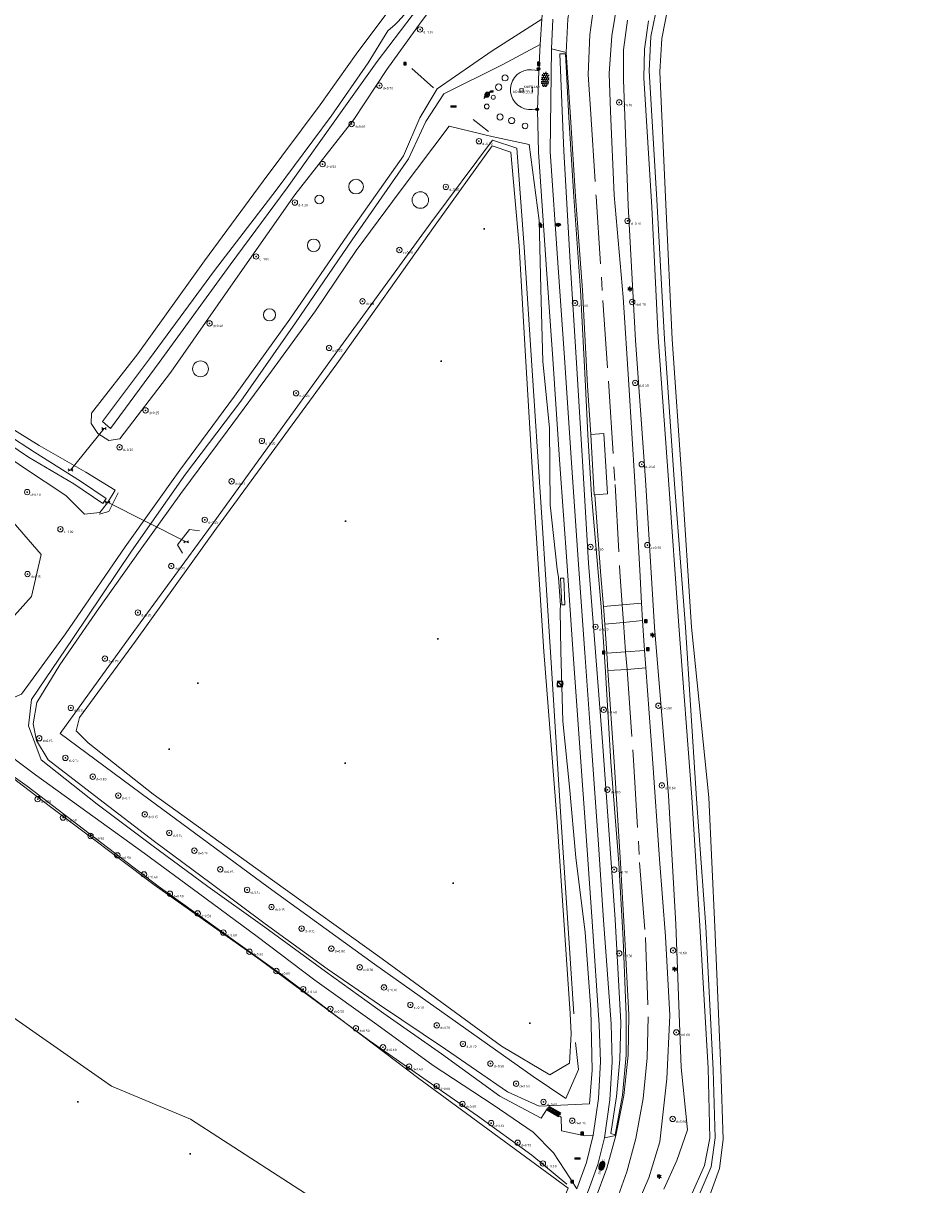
# Model space of a CAD drawing. Header units: metres. Extents: x 201324 to 204859, y 395661 to 398070.
# Tile 25 of 30: x 203707 to 203841, y 396173 to 396346. Entities that reach past the tile are written whole.
import ezdxf
from ezdxf.enums import TextEntityAlignment as Align

# ---------------------------------------------------------------- set-up
doc = ezdxf.new("R2010")
doc.units = ezdxf.units.M
doc.linetypes.add('AM-AS', pattern=[16, 10, -2, 2, -2])
for name, color, linetype, lineweight in [('B-ME-AM-AS_WEG-G', 10, 'AM-AS', 18), ('B-ME-GR-BOOM-S', 90, 'Continuous', 25), ('B-ME-GR-GRAS-S', 60, 'Continuous', 25), ('B-ME-GW-TALUD_KRUIN-G', 90, 'Continuous', 18), ('B-ME-GW-TALUD_TEEN-G', 90, 'Continuous', 18), ('B-ME-GW-WATERGANG_SLOOT-G', 90, 'Continuous', 18), ('B-ME-IE-MEUBILAIR_WEGMEUBILAIR_LICHTMAST-S', 7, 'Continuous', 25), ('B-ME-IE-MEUBILAIR_WEGMEUBILAIR_PAAL-S', 7, 'Continuous', 25), ('B-ME-IE-MEUBILAIR_WEGMEUBILAIR_SLAGBOOM-S', 7, 'Continuous', 25), ('B-ME-IE-MEUBILAIR_WEGMEUBILAIR_ZITBANK-G', 7, 'Continuous', 18), ('B-ME-IE-MEUBILAIR_WEGMEUBILAIR_ZITBANK-S', 7, 'Continuous', 25), ('B-ME-IE-TERREINAFSCHEIDING_DOORGANG-G', 210, 'Continuous', 18), ('B-ME-IE-TERREINAFSCHEIDING_KUNSTMATIG_HEKWERK-G', 20, 'IE-TERREINAFSCHEIDING-KUNSTMATIG', 18), ('B-ME-IE-TERREINAFSCHEIDING_KUNSTMATIG_HEKWERK_RASTER-G', 30, 'IE-TERREINAFSCHEIDING-KUNSTMATIG', 18), ('B-ME-IE-TERREINAFSCHEIDING_NATUURLIJK_HAAG MET RASTER-G', 60, 'IE-TERREINAFSCHEIDING-NATUURLIJK-HAAGRASTER', 18), ('B-ME-IE-TERREINAFSCHEIDING_NATUURLIJK_HAAG-G', 60, 'IE-TERREINAFSCHEIDING-NATUURLIJK-HAAG', 18), ('B-ME-KW-KUNSTWERK_DUIKER-S', 170, 'Continuous', 25), ('B-ME-MO-ONDERZOEK_PEILBUIS-S', 150, 'Continuous', 25), ('B-ME-OG-HOOGTEPUNT-S', 7, 'Continuous', 25), ('B-ME-RI-GWA_RIOOLPUT_INSPECTIEPUT-S', 30, 'Continuous', 25), ('B-ME-VH-KANTVERHARDING-G', 60, 'Continuous', 18), ('B-ME-VH-ONVERHARD-G', 252, 'Continuous', 18), ('B-ME-VH-VERHARDING_ASFALT-G', 252, 'Continuous', 18), ('B-ME-VH-VERHARDING_BETON-G', 252, 'Continuous', 18), ('B-ME-VH-VERHARDING_BETONSTRAATSTEEN-S', 252, 'Continuous', 25), ('B-ME-VH-VERHARDING_TEGEL-S', 252, 'Continuous', 25), ('B-ME-WH-DUIKER-G', 150, 'Continuous', 18), ('X-XX-AL-VERWIJZING-S', 7, 'Continuous', 25)]:
    doc.layers.add(name, color=color, linetype=linetype, lineweight=lineweight)
doc.styles.add('NLCS-ISO', font='txt', dxfattribs={"height": 1.8})
doc.styles.add('NLCS-ISO-ANNOTATIVE-T18', font='txt', dxfattribs={"height": 1.8})
doc.linetypes.add('IE-TERREINAFSCHEIDING-KUNSTMATIG', pattern='A,4,[82,NLCS.SHX,S=0.75,R=90,X=0,Y=0],4,-2', length=10)
doc.linetypes.add('IE-TERREINAFSCHEIDING-NATUURLIJK-HAAG', pattern='A,7,-1.5,[67,NLCS.SHX,S=0.75,R=45,X=0,Y=0],-1.5', length=10)
doc.linetypes.add('IE-TERREINAFSCHEIDING-NATUURLIJK-HAAGRASTER', pattern='A,7,-1.5,[67,NLCS.SHX,S=0.75,R=45,X=0,Y=0],-1.5,7,-1.5,[67,NLCS.SHX,S=0.75,R=0,X=0,Y=0],-1.5', length=20)

# ---------------------------------------------------------------- blocks, each defined once
blk = doc.blocks.new('B-SIE-WEG_LICHTMAST-SO')
at = {"color": 0, "linetype": 'ByBlock', "lineweight": -2}
for points in [[(-0.76, 0.44), (-1.52, 0.87)], [(-0.8, 0.35), (0.8, 0.35)], [(0, 0.87), (0, 1.75)], [(0.76, 0.44), (1.52, 0.87)], [(-0.76, -0.44), (-1.52, -0.88)], [(-0.8, -0.35), (0.8, -0.35)], [(0, -0.88), (0, -1.75)], [(0.76, -0.44), (1.52, -0.88)]]:
    blk.add_lwpolyline(points, dxfattribs=at)
blk.add_circle((0, 0), 0.875, dxfattribs=at)
at = {"color": 0, "linetype": 'ByBlock', "lineweight": -2, "style": 'NLCS-ISO-ANNOTATIVE-T18'}
blk.add_attdef('SYMBOOL', (2.5, -2.5), '', height=1.8, dxfattribs=at)
blk = doc.blocks.new('SGR-BOOM_NUMMER-SO')
at = {"linetype": 'ByBlock', "lineweight": 18}
h = blk.add_hatch(color=0, dxfattribs=at)
h.dxf.hatch_style = 1
edge = h.paths.add_edge_path()
edge.add_arc((0, 0), 0.25, 0, 360)
at = {"color": 0, "linetype": 'ByBlock', "lineweight": 18}
for radius in [2, 0.25]:
    blk.add_circle((0, 0), radius, dxfattribs=at)
at = {"color": 0, "linetype": 'ByBlock', "lineweight": -2, "style": 'NLCS-ISO-ANNOTATIVE-T18'}
for tag, p in [('SOORT', (2.5, -2.8)), ('DIAMETER', (2.5, -5.3))]:
    blk.add_attdef(tag, p, '', height=1.8, dxfattribs=at)
blk = doc.blocks.new('SIE-WEG_PAAL_HOUT')
for p, q in [((-0.1875, 0.1875), (0.1875, -0.1875)), ((0.1875, 0.1875), (-0.1875, -0.1875))]:
    blk.add_line(p, q)
at = {"flags": 128}
blk.add_lwpolyline([(-0.1875, -0.1875), (0.1875, -0.1875), (0.1875, 0.1875), (-0.1875, 0.1875)], close=True, dxfattribs=at)
blk = doc.blocks.new('SOG-HOOGTEPUNT-SO')
for p, q in [((-0.5, 0), (0.5, 0)), ((0, 0.5), (0, -0.5))]:
    blk.add_line(p, q)
blk = doc.blocks.new('SKW-DUIKER-SO')
at = {"color": 0, "linetype": 'ByBlock', "lineweight": 18}
for points in [[(-1.7, 0.78), (-0.85, 0), (-1.7, -0.77)], [(-0.85, 0), (0.85, 0)], [(1.7, 0.78), (0.85, 0), (1.7, -0.77)]]:
    blk.add_lwpolyline(points, dxfattribs=at)
blk = doc.blocks.new('SIE-WEG_ZITBANK_MET_LEUNING')
blk.add_hatch(color=256).paths.add_polyline_path([(-0.98, 0.3), (-0.98, 0.25), (0.98, 0.25), (0.98, 0.3)])
for p, q in [((-0.69, 0.25), (-0.69, 0.17)), ((-0.64, 0.25), (-0.64, 0.17)), ((0.64, 0.25), (0.64, 0.17)), ((0.69, 0.25), (0.69, 0.17)), ((-0.69, -0.11), (-0.69, -0.02)), ((-0.64, -0.11), (-0.64, -0.02)), ((0.64, -0.11), (0.64, -0.02)), ((0.69, -0.11), (0.69, -0.02))]:
    blk.add_line(p, q)
at = {"flags": 128}
for points in [[(-0.98, 0.25), (-0.98, 0.3), (0.98, 0.3), (0.98, 0.25)], [(0.98, 0.17), (0.98, -0.02), (-0.98, -0.02), (-0.98, 0.17)], [(-0.98, -0.11), (-0.98, -0.3), (0.98, -0.3), (0.98, -0.11)]]:
    blk.add_lwpolyline(points, close=True, dxfattribs=at)
blk = doc.blocks.new('SIE-WEG_SLAGBOOM-SO')
at = {"linetype": 'ByBlock', "lineweight": 18}
h = blk.add_hatch(color=0, dxfattribs=at)
h.dxf.hatch_style = 1
h.paths.add_polyline_path([(0, 0.5), (-1, 0.5), (-2, -0.5), (-1, -0.5)])
h.paths.add_polyline_path([(2, 0.5), (1, 0.5), (0, -0.5), (1, -0.5)])
at = {"color": 0, "linetype": 'ByBlock', "lineweight": 18}
blk.add_lwpolyline([(-2, 0.5), (2, 0.5), (2, -0.5), (-2, -0.5)], close=True, dxfattribs=at)
for points in [[(-2, -0.5), (-1, 0.5)], [(-1, -0.5), (0, 0.5)], [(0, -0.5), (1, 0.5)], [(1, -0.5), (2, 0.5)]]:
    blk.add_lwpolyline(points, dxfattribs=at)
blk = doc.blocks.new('B-SMO-BODEM_PEILBUIS_1FILTER_DERDEN-SO')
h = blk.add_hatch(color=256)
h.paths.add_polyline_path([(0.34, 0.33, 0.674735), (-0.48, 0, 0.205372), (-0.33, -0.34)])
h.paths.add_polyline_path([(0.48, 0, 0.194219), (0.34, 0.33), (-0.33, -0.34, 0.659239)])
at = {"color": 0, "linetype": 'Continuous'}
blk.add_line((2.59, 2.54), (4.59, 2.54), dxfattribs=at)
at = {"color": 0, "linetype": 'Continuous', "flags": 128}
for points in [[(1.08, 1.04), (2.59, 2.54)], [(-2.31, -2.37), (-1.03, -1.09)]]:
    blk.add_lwpolyline(points, dxfattribs=at)
at = {"color": 0, "linetype": 'Continuous'}
for centre, radius in [((0.02, -0.02), 1.5), ((0, 0), 0.475)]:
    blk.add_circle(centre, radius, dxfattribs=at)
at = {"style": 'NLCS-ISO'}
blk.add_attdef('NR', (2.96, -1.57), '', height=2.5, dxfattribs=at)
blk = doc.blocks.new('SIE-WEG_PAAL_BETON')
for radius in [0.188, 0.0938]:
    blk.add_circle((0, 0), radius)
blk = doc.blocks.new('SAL-VERWIJZING_TEKST-SO')
at = {"color": 0, "linetype": 'ByBlock', "lineweight": -2, "style": 'NLCS-ISO-ANNOTATIVE-T18'}
blk.add_attdef('TEKST', text='', height=1.8, dxfattribs=at).set_placement((0, 0), align=Align.MIDDLE_CENTER)
blk = doc.blocks.new('SVH-TEGEL_300X300_DUN_HALFST-SO')
for p, q in [((-5.66, 0), (-4.5, 0)), ((-4.89, 1.5), (-4.5, 1.5)), ((-4.5, -1.8), (-4.5, 1.8)), ((-4.5, 0.75), (-3, 0.75)), ((-3.7, 2.25), (-3, 2.25)), ((-3, -2.52), (-3, 2.52)), ((-3, 1.5), (-1.5, 1.5)), ((-3, 0), (-1.5, 0)), ((-1.5, -2.87), (-1.5, 2.87)), ((-1.5, 2.25), (0, 2.25)), ((-1.5, 0.75), (0, 0.75)), ((0, -2.97), (0, 2.97)), ((0, 1.5), (1.5, 1.5)), ((0, 0), (1.5, 0)), ((1.5, -2.87), (1.5, 2.87)), ((1.5, 2.25), (3, 2.25)), ((1.5, 0.75), (3, 0.75)), ((3, -2.52), (3, 2.52)), ((3, 1.5), (4.5, 1.5)), ((3, 0), (4.5, 0)), ((4.5, -1.8), (4.5, 1.8)), ((4.5, 0.75), (5.48, 0.75)), ((-4.89, -1.5), (-4.5, -1.5)), ((-4.5, -0.75), (-3, -0.75)), ((-3.7, -2.25), (-3, -2.25)), ((-3, -1.5), (-1.5, -1.5)), ((-1.5, -0.75), (0, -0.75)), ((-1.5, -2.25), (0, -2.25)), ((0, -1.5), (1.5, -1.5)), ((1.5, -0.75), (3, -0.75)), ((1.5, -2.25), (3, -2.25)), ((3, -1.5), (4.5, -1.5)), ((4.5, -0.75), (5.48, -0.75))]:
    blk.add_line(p, q)
at = {"style": 'NLCS-ISO'}
blk.add_attdef('FORMAAT', text='', height=1.8, dxfattribs=at).set_placement((-5.76, 0), align=Align.MIDDLE_RIGHT)
blk.add_attdef('KLEUR', text='', height=1.8, dxfattribs=at).set_placement((5.58, 0), align=Align.MIDDLE_LEFT)
at = {"style": 'NLCS-ISO', "flags": 1}
blk.add_attdef('FUNCTIE', text='', height=1.8, dxfattribs=at).set_placement((0.12, -3.58), align=Align.MIDDLE_CENTER)
blk = doc.blocks.new('SGR-GRAS_02-SO')
for p, q in [((-1.98, 0), (-1.75, 0)), ((-1.8, 0.15), (-1.94, 0.22)), ((-1.75, 0.45), (-1.71, 0.52)), ((-1.75, 0.3), (-1.53, 0.41)), ((-1.45, 0), (-1.63, 0.18)), ((-1.45, 0.6), (-1.2, 0.6)), ((-1.4, 0.2), (-1.29, 0.42)), ((-1.3, 0), (-1.19, 0.22)), ((-1, 0.55), (-1.11, 0.77)), ((-0.8, 0.15), (-1.02, 0.26)), ((-1, 0), (-0.75, 0)), ((-0.9, 0.35), (-0.9, 0.6)), ((-0.8, 0.7), (-0.62, 0.88)), ((-0.75, 0.45), (-0.64, 0.67)), ((-0.75, 0.3), (-0.53, 0.41)), ((-0.45, 0), (-0.63, 0.18)), ((-0.5, 0.7), (-0.5, 0.95)), ((-0.45, 1), (-0.46, 1.01)), ((-0.45, 0.6), (-0.2, 0.6)), ((-0.4, 0.2), (-0.29, 0.42)), ((-0.3, 1), (-0.29, 1.03)), ((-0.3, 0.8), (-0.08, 0.91)), ((-0.3, 0), (-0.19, 0.22)), ((0, 0.55), (-0.11, 0.77)), ((0.2, 0.15), (-0.02, 0.26)), ((0, 1), (0.25, 1)), ((0, 0), (0.25, 0)), ((0.1, 0.35), (0.1, 0.6)), ((0.2, 0.7), (0.38, 0.88)), ((0.25, 0.45), (0.36, 0.67)), ((0.25, 0.3), (0.47, 0.41)), ((0.55, 0), (0.37, 0.18)), ((0.5, 0.7), (0.5, 0.95)), ((0.55, 0.6), (0.8, 0.6)), ((0.6, 0.2), (0.71, 0.42)), ((0.7, 0.8), (0.92, 0.91)), ((0.7, 0), (0.81, 0.22)), ((1, 0.55), (0.89, 0.77)), ((1.2, 0.15), (0.98, 0.26)), ((1, 0), (1.25, 0)), ((1.1, 0.35), (1.1, 0.6)), ((1.2, 0.7), (1.29, 0.79)), ((1.25, 0.45), (1.36, 0.67)), ((1.25, 0.3), (1.47, 0.41)), ((1.55, 0), (1.37, 0.18)), ((1.55, 0.6), (1.62, 0.6)), ((1.6, 0.2), (1.71, 0.42)), ((1.7, 0), (1.81, 0.22)), ((-1.8, -0.3), (-1.62, -0.12)), ((-1.73, -0.51), (-1.64, -0.33)), ((-1.59, -0.62), (-1.53, -0.59)), ((-1.5, -0.3), (-1.5, -0.05)), ((-1.45, -0.4), (-1.2, -0.4)), ((-1.37, -0.75), (-1.29, -0.58)), ((-1.3, -0.2), (-1.08, -0.09)), ((-1.21, -0.82), (-1.19, -0.78)), ((-1, -0.45), (-1.11, -0.23)), ((-0.8, -0.85), (-1.02, -0.74)), ((-0.9, -0.65), (-0.9, -0.4)), ((-0.8, -0.3), (-0.62, -0.12)), ((-0.75, -0.55), (-0.64, -0.33)), ((-0.75, -0.7), (-0.53, -0.59)), ((-0.45, -1), (-0.63, -0.82)), ((-0.5, -0.3), (-0.5, -0.05)), ((-0.45, -0.4), (-0.2, -0.4)), ((-0.4, -0.8), (-0.29, -0.58)), ((-0.3, -0.2), (-0.08, -0.09)), ((-0.3, -1), (-0.19, -0.78)), ((0, -0.45), (-0.11, -0.23)), ((0.2, -0.85), (-0.02, -0.74)), ((0, -1), (0.25, -1)), ((0.1, -0.65), (0.1, -0.4)), ((0.2, -0.3), (0.38, -0.12)), ((0.25, -0.55), (0.36, -0.33)), ((0.25, -0.7), (0.47, -0.59)), ((0.55, -1), (0.37, -0.82)), ((0.5, -0.3), (0.5, -0.05)), ((0.55, -0.4), (0.8, -0.4)), ((0.6, -0.8), (0.71, -0.58)), ((0.7, -0.2), (0.92, -0.09)), ((0.71, -0.97), (0.81, -0.78)), ((1, -0.45), (0.89, -0.23)), ((1.18, -0.84), (0.98, -0.74)), ((1.1, -0.65), (1.1, -0.4)), ((1.2, -0.3), (1.38, -0.12)), ((1.25, -0.55), (1.36, -0.33)), ((1.25, -0.7), (1.47, -0.59)), ((1.5, -0.3), (1.5, -0.05)), ((1.55, -0.4), (1.8, -0.4)), ((1.7, -0.2), (1.92, -0.09)), ((1.91, -0.27), (1.89, -0.23))]:
    blk.add_line(p, q)
at = {"ltscale": 0.1, "style": 'NLCS-ISO'}
blk.add_attdef('TYPE', text='', height=0.5, dxfattribs=at).set_placement((3.47, -0.02), align=Align.MIDDLE_CENTER)
blk = doc.blocks.new('SVH-BSS_DIKFORMAAT_ELLEBOOG_KL-SO')
h = blk.add_hatch(color=254)
edge = h.paths.add_edge_path()
edge.add_ellipse((1.09, 0.12), major_axis=(3.39, 0), ratio=0.533267, start_angle=0, end_angle=360)
for p, q in [((-2.3, 0), (-1.38, 0)), ((-2.13, 0.69), (-0.69, 0.69)), ((-1.38, 0.69), (-1.38, -1.12)), ((-1.35, 1.38), (0, 1.38)), ((-0.69, 1.38), (-0.69, -1.38)), ((0, 1.84), (0, -0.69)), ((0, 0), (2.76, 0)), ((0.69, 1.92), (0.69, 0)), ((0.69, 0.69), (3.45, 0.69)), ((1.38, 1.93), (1.38, 0.69)), ((1.38, 1.38), (3.54, 1.38)), ((2.07, 1.86), (2.07, 1.38)), ((2.76, 0.69), (2.76, -1.45)), ((3.45, 1.38), (3.45, -1.18)), ((4.14, 0.92), (4.14, -0.69)), ((4.14, 0), (4.48, 0)), ((-2.07, 0), (-2.07, -0.54)), ((-0.8, -1.38), (1.38, -1.38)), ((-0.69, -0.69), (2.07, -0.69)), ((0.69, -1.38), (0.69, -1.67)), ((1.38, -0.69), (1.38, -1.68)), ((2.07, 0), (2.07, -1.61)), ((2.76, -1.38), (2.98, -1.38)), ((3.45, -0.69), (4.12, -0.69))]:
    blk.add_line(p, q)
blk.add_ellipse((1.09, 0.12), major_axis=(3.39, 0), ratio=0.533267)
at = {"style": 'NLCS-ISO'}
blk.add_attdef('FORMAAT', text='', height=1.8, dxfattribs=at).set_placement((-2.3, 0.12), align=Align.MIDDLE_RIGHT)
blk.add_attdef('KLEUR', text='', height=1.8, dxfattribs=at).set_placement((4.49, 0.12), align=Align.MIDDLE_LEFT)
at = {"style": 'NLCS-ISO', "flags": 1}
blk.add_attdef('FUNCTIE', text='', height=1.8, dxfattribs=at).set_placement((0.12, -3.58), align=Align.MIDDLE_CENTER)
blk = doc.blocks.new('B-SRI-PUT_GWA-SO')
blk.add_line((-1.41, -1.41), (1.41, 1.41))
at = {"lineweight": -3, "flags": 128}
blk.add_lwpolyline([(2, -2), (2, 2), (-2, 2), (-2, -2)], close=True, dxfattribs=at)
at = {"lineweight": -3}
blk.add_circle((0, 0), 2, dxfattribs=at)

msp = doc.modelspace()

# ---------------------------------------------------------------- linework, layer by layer
at = {"layer": 'B-ME-AM-AS_WEG-G'}
msp.add_polyline3d([(203791.89, 396349.82, 14.52), (203791.08, 396343.98, 14.48), (203790.85, 396338.09, 14.47), (203791.21, 396332.21, 14.48), (203792, 396320, 14.39), (203793.03, 396304.56, 14.37), (203793.91, 396291.84, 14.33), (203794.83, 396277.23, 14.3), (203795.55, 396264.29, 14.33), (203795.89, 396259.39, 14.37), (203796.08, 396256.79, 14.49), (203796.39, 396252.44, 14.49), (203796.63, 396249.82, 14.42), (203797.58, 396236.32, 14.4), (203798.47, 396221.16, 14.39), (203799.35, 396210.04, 14.39), (203799.74, 396198.23, 14.4), (203799.61, 396192.17, 14.41), (203799, 396186.14, 14.4), (203797.93, 396180.17, 14.37), (203796.57, 396175.23, 14.36), (203794.86, 396170.4, 14.37)], dxfattribs=at)
at = {"layer": 'B-ME-GW-TALUD_KRUIN-G'}
msp.add_polyline3d([(203770.18, 396330.45, 14.22), (203762.94, 396320.79, 14.25), (203756.39, 396311.99, 14.21), (203750.35, 396303.01, 14.16), (203743.83, 396294.08, 14.12), (203737.22, 396285.15, 14.17), (203730.37, 396275.9, 14.23), (203724.32, 396267.51, 14.25), (203718.16, 396258.8, 14.16), (203712.39, 396250.51, 14.19), (203708.97, 396244.88, 14.21), (203708.46, 396241.74, 14.19), (203708.94, 396239.26, 14.14), (203710.69, 396236.39, 14.11), (203718.17, 396230.58, 13.99), (203726.45, 396224.26, 14.02), (203734.84, 396218.03, 14.04), (203742.88, 396212.03, 14.03), (203752.09, 396205.35, 14.02), (203759.86, 396200.01, 14.01), (203769.66, 396193.45, 14.06), (203778.85, 396187.1, 14.04), (203783.54, 396184.98, 14.11), (203791.02, 396185.34, 14.23), (203791.45, 396190.34, 14.17), (203791.24, 396199.36, 14.14), (203790.37, 396210.75, 14.11), (203789.02, 396221.9, 14.08), (203788.05, 396232.4, 14.07), (203787.08, 396242.13, 14.04), (203786.78, 396252.54, 14.04), (203786.68, 396258.62, 14.24), (203786.74, 396259.33, 14.41), (203786.43, 396263.46, 14.43), (203786.22, 396264.69, 14.13), (203785.2, 396274.24, 14.06), (203785.08, 396285.65, 14.06), (203784.11, 396295.53, 14.14), (203783.79, 396306.27, 14.09), (203783.57, 396316.42, 14.13), (203782.05, 396327.72, 14.28), (203776.52, 396328.92, 14.06)], close=True, dxfattribs=at)
msp.add_polyline3d([(203701.77, 396248.27, 14.31), (203702.23, 396254.07, 14.22), (203708.17, 396260.65, 14.22), (203709.62, 396266.88, 14.11), (203704.19, 396273.17, 13.9), (203696.62, 396280.09, 13.63), (203688.49, 396285.85, 13.63), (203676.93, 396292.38, 13.58), (203661.61, 396299.92, 13.72), (203650.55, 396305.85, 13.6), (203643.27, 396309.92, 13.51)], dxfattribs=at)
at = {"layer": 'B-ME-GW-TALUD_TEEN-G'}
msp.add_polyline3d([(203788.17, 396198.76, 13.33), (203786.21, 396227.21, 13.34), (203784.27, 396252.46, 13.19), (203782.98, 396272.37, 13.22), (203781.48, 396297.14, 13.24), (203780.61, 396312.65, 13.28), (203779.36, 396326.59, 13.64), (203776.59, 396327.53, 13.62), (203768.11, 396315.74, 13.35), (203753.5, 396295.18, 13.23), (203735.66, 396270.79, 13.43), (203723.63, 396254, 13.53), (203715.33, 396242.65, 13.58), (203714.83, 396240.71, 13.61), (203716.61, 396238.92, 13.51), (203726.27, 396231.31, 13.42), (203743.97, 396218.51, 13.38), (203760.24, 396206.87, 13.21), (203777.96, 396193.91, 13.31), (203785.12, 396189.65, 13.37), (203788.08, 396191.38, 13.41), (203788.33, 396195.71, 13.41)], close=True, dxfattribs=at)
at = {"layer": 'B-ME-GW-WATERGANG_SLOOT-G'}
for points in [[(203768.72, 396349.49, 13.74), (203766.03, 396345.93, 13.68), (203760.95, 396338.82, 13.72), (203756.06, 396331.43, 13.77), (203747.3, 396320.22, 13.67), (203739.15, 396308.68, 13.49), (203728.86, 396293.91, 13.57), (203721.31, 396284.01, 13.29), (203719.68, 396283.79, 13.18), (203718.05, 396284.84, 13.23), (203717.05, 396286.33, 13.16), (203717.09, 396287.86, 13.22), (203723.99, 396296.63, 13.32), (203733.86, 396310.45, 13.38), (203742.6, 396322.26, 13.44), (203751.06, 396333.62, 13.51), (203756.38, 396341.1, 13.52), (203761.41, 396347.8, 13.5), (203764.95, 396351.01, 13.63), (203766.89, 396351.33, 13.73)], [(203767.39, 396350.23, 12.35), (203764.69, 396346.87, 12.23), (203759.51, 396340.03, 12.24), (203754.29, 396332.77, 12.35), (203746.16, 396321.3, 12.38), (203737.68, 396309.86, 12.18), (203727.13, 396295.37, 12.16), (203719.92, 396285.56, 12.03), (203718.72, 396286.58, 12.16), (203725.7, 396295.9, 12.13), (203735.36, 396309.02, 12.23), (203744.51, 396320.93, 12.21), (203752.69, 396331.91, 12.29), (203758.18, 396339.85, 12.28), (203761.1, 396344.59, 12.2), (203762.19, 396345.51, 12.07), (203762.65, 396345.99, 12.22), (203763.89, 396347.4, 12.27), (203766.74, 396350.72, 12.32)], [(203719.26, 396275.16, 12.48), (203715.45, 396277.74, 12.18), (203708.66, 396282.05, 12.16), (203700.37, 396287.41, 12.12), (203683.82, 396296.55, 12.17), (203666.05, 396305.51, 12.24), (203648.53, 396314.78, 12.2), (203631.63, 396322.89, 12.13), (203615.24, 396330.67, 12.1), (203602.87, 396336.09, 12.16), (203590.74, 396341.79, 11.94), (203583.18, 396345.61, 12.04), (203582.55, 396344.82, 11.98), (203590.42, 396341.27, 12.04), (203602.1, 396335.52, 12.04), (203615.27, 396329.84, 12.09), (203631.17, 396322.36, 12.13), (203648.68, 396313.74, 12.06), (203665.59, 396304.9, 12.18), (203684.1, 396295.19, 12.11), (203700.05, 396286.51, 12.11), (203707.77, 396281.33, 12.22), (203714.48, 396277.36, 12.34), (203718.79, 396274.41, 12.31)]]:
    msp.add_polyline3d(points, close=True, dxfattribs=at)
for points in [[(203807.3, 396171.81, 12.09), (203809.09, 396175.97, 12.13), (203809.67, 396180.29, 12.04), (203809.38, 396190.4, 12.1), (203808.3, 396211.59, 12.18), (203806.92, 396230.58, 12.26), (203805.26, 396256.09, 12.24), (203803.61, 396278.01, 12.15), (203802.18, 396298.82, 12.17), (203801.07, 396318.65, 12.17), (203799.89, 396338.64, 12.28), (203800.13, 396343.76, 12.28), (203801.16, 396348.77, 12.31)], [(203808.64, 396171.07, 13.14), (203810.33, 396175.76, 13.03), (203810.89, 396180.04, 13), (203810.51, 396190.55, 12.98), (203809.66, 396211.62, 13.21), (203808.74, 396230.82, 13.21), (203806.19, 396256.09, 13.04), (203804.72, 396278.14, 13.03), (203803.32, 396298.83, 13.08), (203802.36, 396318.82, 13.14), (203801.47, 396338.51, 13.41), (203801.75, 396343.43, 13.38), (203802.72, 396348.26, 13.41)], [(203796.66, 396346.19, 14), (203796.08, 396341.77, 14.05), (203796.09, 396337.31, 14.08), (203796.75, 396318.64, 14.07), (203797.84, 396298.62, 14.04), (203799.36, 396277.96, 14.02), (203800.66, 396256.1, 14.24), (203802.78, 396231.08, 14.11), (203803.85, 396212, 14.14), (203804.62, 396190.72, 14.27), (203805.56, 396181.5, 14.14), (203803.98, 396176.95, 14.2), (203802.07, 396172.66, 14.22)], [(203799.79, 396346.05, 12.24), (203799.2, 396341.84, 12.21), (203799.08, 396337.59, 12.21), (203800.28, 396318.42, 12.1), (203801.23, 396299.05, 12.14), (203802.78, 396277.93, 12.13), (203804.29, 396256.27, 12.19), (203806.22, 396230.86, 12.3), (203807.39, 396211.74, 12.22), (203808.65, 396190.62, 12.08), (203808.91, 396180.24, 12.05), (203808.1, 396176.18, 12.05), (203806.07, 396171.64, 11.94)], [(203630.36, 396320.97, 13.33), (203647.87, 396312.06, 13.45), (203664.76, 396303.25, 13.65), (203683.51, 396293.84, 13.48), (203699.05, 396285.25, 13.46), (203706.98, 396279.76, 13.47), (203713.31, 396275.61, 13.49), (203716.07, 396272.83, 13.76), (203718.34, 396273.08, 13.87), (203719.45, 396274.51, 14), (203720.59, 396276.41, 13.88), (203716.24, 396279.09, 13.28), (203709.33, 396283.03, 13.09), (203700.92, 396288.26, 12.91), (203684.25, 396297.28, 12.88), (203666.56, 396306.55, 12.9), (203649, 396315.52, 12.84), (203632.15, 396323.72, 12.85)], [(203757.06, 396125.81, 14.53), (203758.93, 396128.89, 14.23), (203762.44, 396131.67, 14.34), (203776.18, 396152.31, 14.23), (203782.82, 396162.65, 14.23), (203785.72, 396167.72, 14.18), (203787.88, 396172.83, 14.2), (203765.67, 396189.1, 13.88), (203745.5, 396204.4, 14.13), (203726.99, 396217.65, 14.06), (203707.57, 396232.49, 14.2), (203687.19, 396246.91, 13.72), (203670.09, 396259.08, 13.62), (203647.64, 396275.32, 13.73), (203628.01, 396289.19, 13.62)], [(203633.73, 396285.81, 13.72), (203648.58, 396274.92, 13.75), (203662.23, 396265.06, 13.66), (203678.86, 396253.17, 13.64), (203695.14, 396241.53, 13.88), (203711.01, 396229.4, 14.15), (203726.42, 396217.85, 14.02), (203742.14, 396206.73, 14.05), (203758.31, 396194.73, 14.01), (203774.41, 396183.57, 13.97), (203782.46, 396177.72, 13.96), (203787.65, 396173.42, 14.13)], [(203733.9, 396140.23, 14.72), (203744.98, 396154.58, 14.33), (203752.88, 396165.73, 14.19), (203754.1, 396166.88, 14.02), (203754.68, 396167.69, 14.13), (203754.67, 396168.81, 13.95), (203753.79, 396169.78, 14), (203750.39, 396171.03, 14.41), (203731.81, 396183.04, 14.66), (203720.09, 396187.97, 15.56), (203701.26, 396201.08, 15.47), (203692.37, 396208.53, 15.64), (203672.67, 396221.9, 15.97), (203656.37, 396232.81, 16.03), (203645.05, 396236.77, 15.96), (203637.36, 396243.18, 14.53)]]:
    msp.add_polyline3d(points, dxfattribs=at)
at = {"layer": 'B-ME-IE-MEUBILAIR_WEGMEUBILAIR_ZITBANK-G'}
msp.add_polyline3d([(203782.56, 396335.47, 14.32), (203782.5, 396336.26, 14.32)], dxfattribs=at)
at = {"layer": 'B-ME-IE-TERREINAFSCHEIDING_DOORGANG-G'}
msp.add_polyline3d([(203787.5, 396186.12, 14), (203789.39, 396190.42, 13.79)], dxfattribs=at)
at = {"layer": 'B-ME-IE-TERREINAFSCHEIDING_KUNSTMATIG_HEKWERK-G'}
for points in [[(203767.89, 396336.1, 14.23), (203764.63, 396339, 13.96)], [(203776.04, 396329.63, 14.09), (203773.75, 396331.42, 14.12)], [(203718.24, 396272.83, 13.92), (203719.67, 396273.23, 14.06), (203721.06, 396276, 13.99)], [(203733.12, 396270.39, 13.71), (203731.67, 396270.58, 13.87), (203729.87, 396268.3, 13.98), (203730.6, 396267.07, 13.82)]]:
    msp.add_polyline3d(points, dxfattribs=at)
at = {"layer": 'B-ME-IE-TERREINAFSCHEIDING_KUNSTMATIG_HEKWERK_RASTER-G'}
for points in [[(203788.69, 396198.67, 13.46), (203786.84, 396227.15, 13.55), (203785.26, 396252.36, 13.54), (203783.94, 396272.34, 13.53), (203782.32, 396297.21, 13.6), (203781.34, 396312.47, 13.49), (203780.26, 396327.19, 13.99), (203776.61, 396328.35, 13.95), (203767.49, 396316.1, 13.46), (203752.75, 396295.83, 13.4), (203734.99, 396271.34, 13.61), (203722.85, 396254.68, 13.66), (203712.43, 396240.28, 13.86)], [(203789.39, 396190.42, 13.79), (203788.97, 396194.45, 13.55)], [(203782.65, 396189.4, 13.56), (203787.5, 396186.12, 14)]]:
    msp.add_polyline3d(points, dxfattribs=at)
at = {"layer": 'B-ME-IE-TERREINAFSCHEIDING_NATUURLIJK_HAAG MET RASTER-G'}
msp.add_polyline3d([(203712.43, 396240.28, 13.86), (203725.6, 396230.56, 13.45), (203743.35, 396217.47, 13.45), (203759.12, 396206.07, 13.28), (203782.65, 396189.4, 13.56)], dxfattribs=at)
at = {"layer": 'B-ME-IE-TERREINAFSCHEIDING_NATUURLIJK_HAAG-G'}
msp.add_polyline3d([(203787.46, 396341.18, 14.61), (203787.96, 396331.73, 14.53), (203788.68, 396319.94, 14.44), (203789.69, 396306.08, 14.33), (203790.44, 396291.86, 14.25), (203790.76, 396284.61, 14.28), (203791.34, 396275.67, 14.29), (203792.38, 396263.67, 14.28), (203792.77, 396259.09, 14.29), (203793.42, 396249.46, 14.39), (203794.21, 396236.03, 14.35), (203795.4, 396221.07, 14.38), (203796.02, 396209.74, 14.36), (203796.47, 396198.53, 14.33), (203796.49, 396192.56, 14.31), (203795.94, 396186.61, 14.29), (203794.82, 396180.73, 14.29), (203794.18, 396180.95, 14.26), (203795.04, 396186.4, 14.35), (203795.54, 396191.9, 14.38), (203795.68, 396197.42, 14.35), (203794.84, 396212.67, 14.29), (203794.03, 396223.94, 14.37), (203792.94, 396239.06, 14.36), (203791.92, 396252.36, 14.4), (203790.86, 396265.59, 14.28), (203789.99, 396280.72, 14.24), (203789.04, 396296.08, 14.23), (203788.16, 396310.25, 14.35), (203787.22, 396326.7, 14.51), (203786.62, 396341.17, 14.62)], close=True, dxfattribs=at)
msp.add_polyline3d([(203782.53, 396332.9, 14.32), (203781.96, 396332.9, 14.31), (203781.4, 396333.01, 14.3), (203780.87, 396333.23, 14.29), (203780.39, 396333.55, 14.28), (203779.98, 396333.95, 14.27), (203779.66, 396334.42, 14.27), (203779.43, 396334.94, 14.27), (203779.31, 396335.5, 14.27), (203779.29, 396336.07, 14.28), (203779.39, 396336.64, 14.28), (203779.59, 396337.17, 14.29), (203779.9, 396337.66, 14.3), (203780.29, 396338.08, 14.32), (203780.75, 396338.41, 14.33), (203781.27, 396338.65, 14.34), (203781.83, 396338.79, 14.35), (203782.4, 396338.81, 14.37), (203782.97, 396338.73, 14.38)], dxfattribs=at)
for centre, radius in [((203778.49, 396337.6, 14.3), 0.446), ((203777.54, 396336.22, 14.23), 0.477), ((203776.74, 396334.72, 14.19), 0.303), ((203775.78, 396333.36, 14.17), 0.357), ((203777.76, 396331.8, 14.15), 0.451), ((203779.47, 396331.27, 14.19), 0.459), ((203781.46, 396330.47, 14.25), 0.416), ((203756.37, 396321.47, 14.04), 1.09), ((203765.92, 396319.47, 14), 1.23), ((203750.91, 396319.55, 13.82), 0.659), ((203750.1, 396312.74, 14.01), 0.94), ((203743.52, 396302.44, 14.07), 0.894), ((203733.28, 396294.42, 13.77), 1.18)]:
    msp.add_circle(centre, radius, dxfattribs=at)
at = {"layer": 'B-ME-VH-KANTVERHARDING-G'}
for points in [[(203789.16, 396172.72, 14.17), (203790.6, 396176.64, 14.19), (203791.57, 396180.7, 14.15), (203792.37, 396186.13, 14.18), (203792.67, 396191.6, 14.18), (203792.49, 396197.08, 14.15), (203791.42, 396212.4, 14.18), (203790.63, 396223.74, 14.18), (203789.56, 396238.88, 14.16), (203788.63, 396252.05, 14.13), (203787.72, 396265.19, 14.16), (203786.63, 396280.23, 14.12), (203785.59, 396295.91, 14.16), (203784.6, 396309.91, 14.2), (203783.47, 396326.58, 14.31), (203783.33, 396332.86, 14.32), (203783.53, 396338.64, 14.38), (203783.72, 396342.54, 14.4), (203783.93, 396346.33, 14.42), (203784.43, 396351.79, 14.49)], [(203760.69, 396123.33, 14.37), (203767.75, 396134.24, 14.35), (203774.54, 396144.89, 14.29), (203781.8, 396156.03, 14.26), (203786.08, 396162.79, 14.2), (203788.7, 396167.54, 14.2), (203790.89, 396172.5, 14.2), (203792.25, 396176.35, 14.21), (203793.25, 396180.3, 14.2), (203794.06, 396185.91, 14.23), (203794.39, 396191.56, 14.24), (203794.24, 396197.22, 14.23), (203793.13, 396212.61, 14.24), (203792.36, 396223.82, 14.23), (203791.29, 396239.1, 14.2), (203790.36, 396252.26, 14.19), (203789.4, 396265.39, 14.18), (203788.36, 396280.49, 14.19), (203787.31, 396296.04, 14.17), (203786.32, 396310.15, 14.28), (203785.18, 396326.69, 14.38), (203785.4, 396341.9, 14.44), (203785.59, 396346.29, 14.45)], [(203787.57, 396341.36, 14.56), (203785.4, 396341.9, 14.44)], [(203794.94, 396180.65, 14.23), (203793.25, 396180.3, 14.2)]]:
    msp.add_polyline3d(points, dxfattribs=at)
at = {"layer": 'B-ME-VH-ONVERHARD-G'}
for points in [[(203783.93, 396346.33, 14.42), (203776.59, 396341.6, 14.32), (203768.43, 396335.97, 14.34), (203765.85, 396331.66, 14.26), (203763.44, 396326.03, 14.22), (203755.1, 396314.25, 14.22), (203746.53, 396301.78, 14.21), (203738.32, 396290.38, 14.19), (203730.2, 396279.38, 14.25), (203722.08, 396268.01, 14.28), (203713.23, 396255.09, 14.25), (203706.7, 396246.12, 14.29), (203703.08, 396244.58, 14.26), (203697.81, 396245.16, 14.02)], [(203783.72, 396342.54, 14.4), (203778.08, 396339.53, 14.36), (203769.41, 396335.21, 14.38), (203766.72, 396331.12, 14.29), (203764.17, 396325.59, 14.25), (203755.78, 396313.57, 14.23), (203747.39, 396301.24, 14.21), (203739.28, 396289.6, 14.2), (203731.07, 396278.77, 14.24), (203723.06, 396267.35, 14.28), (203714.34, 396254.39, 14.18), (203708.17, 396245.32, 14.28), (203707.76, 396241.43, 14.21), (203709.62, 396236.38, 14.2), (203717.94, 396229.81, 14.02), (203726.08, 396223.73, 14.07), (203734.36, 396217.58, 14.07), (203742.81, 396211.56, 14.04), (203751.84, 396204.98, 14.02), (203760.52, 396198.73, 14.06), (203769.05, 396192.75, 14.06), (203777.7, 396186.48, 14.07), (203783.85, 396183.21, 14.12), (203784.73, 396184.6, 14.06), (203786.83, 396183.38, 14.18), (203786.87, 396181.31, 14.16), (203790.35, 396180.59, 14.15)], [(203783.33, 396332.86, 14.32), (203782.53, 396332.9, 14.32), (203781.96, 396332.9, 14.31), (203781.4, 396333.01, 14.3), (203780.87, 396333.23, 14.29), (203780.39, 396333.55, 14.28), (203779.98, 396333.95, 14.27), (203779.66, 396334.42, 14.27), (203779.43, 396334.94, 14.27), (203779.31, 396335.5, 14.27), (203779.29, 396336.07, 14.28), (203779.39, 396336.64, 14.28), (203779.59, 396337.17, 14.29), (203779.9, 396337.66, 14.3), (203780.29, 396338.08, 14.32), (203780.75, 396338.41, 14.33), (203781.27, 396338.65, 14.34), (203781.83, 396338.79, 14.35), (203782.4, 396338.81, 14.37), (203782.97, 396338.73, 14.38), (203783.53, 396338.64, 14.38)], [(203788.19, 396174.21, 14.13), (203785.68, 396178.06, 14.17), (203782.69, 396181.12, 14.17), (203776.71, 396185.18, 14.1), (203767.83, 396191.02, 14.14), (203759.44, 396197.12, 14.06), (203750.23, 396203.71, 14.06), (203741.68, 396210.15, 14.05), (203732.96, 396216.58, 14.08), (203724.91, 396222.54, 14.13), (203716.39, 396228.67, 14.1), (203708.78, 396234.18, 14.25), (203702.93, 396238.52, 14.22), (203696.5, 396243.23, 13.98)], [(203790.35, 396180.59, 14.15), (203791.57, 396180.7, 14.15)], [(203788.19, 396174.21, 14.13), (203789.16, 396172.72, 14.17)]]:
    msp.add_polyline3d(points, dxfattribs=at)
at = {"layer": 'B-ME-VH-VERHARDING_ASFALT-G'}
for points in [[(203841.25, 396431.44, 14.81), (203832.93, 396420.08, 14.81), (203823.48, 396407.19, 14.7), (203813.74, 396393.84, 14.63), (203804.36, 396380.99, 14.55), (203799.29, 396374.05, 14.6), (203795.49, 396368.54, 14.66), (203792.33, 396362.64, 14.7), (203789.86, 396356.43, 14.72), (203789.46, 396353.92, 14.74), (203788.99, 396353.64, 14.71), (203788.43, 396350.3, 14.71), (203787.79, 396346.31, 14.6), (203787.57, 396341.36, 14.56), (203788.21, 396331.78, 14.53), (203788.95, 396319.98, 14.43), (203789.97, 396306.11, 14.31), (203790.72, 396291.92, 14.23), (203791.21, 396284.68, 14.27)], [(203795.26, 396349.33, 14.28), (203794.34, 396343.82, 14.29), (203793.96, 396338.25, 14.3), (203794.14, 396332.67, 14.33), (203794.68, 396320.18, 14.35), (203796.02, 396305.06, 14.27), (203796.85, 396292.09, 14.22), (203797.78, 396277.66, 14.22), (203798.5, 396264.55, 14.26), (203798.75, 396259.65, 14.3), (203798.9, 396257.07, 14.43), (203799.22, 396252.63, 14.43), (203799.41, 396250.04, 14.32), (203800.39, 396236.59, 14.32), (203801.4, 396221.64, 14.32), (203802.3, 396210.17, 14.3), (203802.98, 396198.45, 14.36), (203802.49, 396189.05, 14.46), (203801.46, 396179.69, 14.48), (203799.83, 396174.33, 14.49), (203797.59, 396169.2, 14.42)], [(203791.83, 396275.72, 14.23), (203792.69, 396263.71, 14.29), (203793.1, 396259.13, 14.3), (203793.31, 396256.52, 14.47), (203793.59, 396252.24, 14.45), (203793.74, 396249.65, 14.36), (203794.67, 396236.09, 14.32), (203795.65, 396221.12, 14.36), (203796.28, 396209.8, 14.3), (203796.88, 396198.56, 14.31), (203796.77, 396192.54, 14.28), (203796.13, 396186.55, 14.26), (203794.94, 396180.65, 14.23), (203793.61, 396175.81, 14.21), (203791.86, 396171.12, 14.25), (203787.83, 396163.03, 14.24), (203783.36, 396155.19, 14.28), (203775.67, 396143.47, 14.31), (203769.01, 396133.42, 14.37), (203762.43, 396123.49, 14.37)], [(203798.75, 396259.65, 14.3), (203795.89, 396259.39, 14.37), (203793.1, 396259.13, 14.3)], [(203793.31, 396256.52, 14.47), (203796.08, 396256.79, 14.49), (203798.9, 396257.07, 14.43)], [(203799.22, 396252.63, 14.43), (203796.39, 396252.44, 14.49), (203793.59, 396252.24, 14.45)], [(203793.74, 396249.65, 14.36), (203796.63, 396249.82, 14.42), (203799.41, 396250.04, 14.32)]]:
    msp.add_polyline3d(points, dxfattribs=at)
at = {"layer": 'B-ME-VH-VERHARDING_BETON-G'}
for points in [[(203781.2, 396335.51, 14.3), (203780.73, 396335.47, 14.29), (203780.7, 396335.97, 14.31), (203781.17, 396336.01, 14.31)], [(203791.21, 396284.68, 14.27), (203793.16, 396284.82, 14.3), (203793.71, 396275.86, 14.28), (203791.83, 396275.72, 14.23), (203791.72, 396275.72, 14.24)], [(203787.38, 396259.4, 14.51), (203786.92, 396259.38, 14.45), (203786.71, 396263.34, 14.46), (203787.2, 396263.36, 14.48)]]:
    msp.add_polyline3d(points, close=True, dxfattribs=at)
at = {"layer": 'B-ME-WH-DUIKER-G'}
for points in [[(203718.96, 396285.56, 11.93), (203713.99, 396279.4, 11.99)], [(203731.14, 396268.74, 12.68), (203719.49, 396274.63, 12.01)]]:
    msp.add_polyline3d(points, dxfattribs=at)

# ---------------------------------------------------------------- block references
at = {"layer": 'B-ME-GR-BOOM-S', "xscale": 0.2, "yscale": 0.2, "zscale": 0.2}
for p, values in [((203765.87, 396344.78, 14.15), {'SOORT': 'd=1.30'}), ((203759.85, 396336.45, 13.87), {'SOORT': 'd=0.70'}), ((203795.44, 396333.95, 14.18), {'SOORT': 'd=0.10'}), ((203755.71, 396330.75, 13.86), {'SOORT': 'd=0.60'}), ((203774.62, 396328.2, 14.07), {'SOORT': 'd=0.20'}), ((203751.4, 396324.8, 13.8), {'SOORT': 'd=0.50'}), ((203769.7, 396321.42, 13.83), {'SOORT': 'd=0.20'}), ((203747.29, 396319.1, 13.88), {'SOORT': 'd=1.20'}), ((203796.67, 396316.38, 14.14), {'SOORT': 'd=0.70'}), ((203762.81, 396312.06, 13.63), {'SOORT': 'd=0.20'}), ((203741.53, 396311.09, 13.78), {'SOORT': 'd=1.00'}), ((203757.33, 396304.44, 13.88), {'SOORT': 'd=0.8'}), ((203788.88, 396304.17, 14.4), {'SOORT': 'd=1.00'}), ((203797.37, 396304.34, 14.1), {'SOORT': 'd=0.70'}), ((203734.62, 396301.16, 13.73), {'SOORT': 'd=0.40'}), ((203752.37, 396297.52, 13.58), {'SOORT': 'd=0.25'}), ((203797.82, 396292.33, 14.26), {'SOORT': 'd=0.50'}), ((203747.47, 396290.8, 13.72), {'SOORT': 'd=0.25'}), ((203725.12, 396288.25, 13.42), {'SOORT': 'd=0.25'}), ((203721.26, 396282.78, 13.29), {'SOORT': 'd=0.20'}), ((203742.39, 396283.73, 13.65), {'SOORT': 'd=0.20'}), ((203798.78, 396280.26, 14.27), {'SOORT': 'd=0.50'}), ((203737.9, 396277.72, 13.71), {'SOORT': 'd=0.25'}), ((203707.55, 396276.12, 13.99), {'SOORT': 'd=0.40'}), ((203733.92, 396272.01, 13.75), {'SOORT': 'd=0.25'}), ((203712.48, 396270.62, 14.16), {'SOORT': 'd=1.00'}), ((203791.17, 396267.98, 14.26), {'SOORT': 'd=1.00'}), ((203799.63, 396268.26, 14.05), {'SOORT': 'd=0.50'}), ((203728.94, 396265.15, 13.85), {'SOORT': 'd=0.25'}), ((203707.6, 396263.96, 13.73), {'SOORT': 'd=0.15'}), ((203723.98, 396258.25, 13.8), {'SOORT': 'd=0.20'}), ((203791.92, 396256.13, 14.47), {'SOORT': 'd=1.00'}), ((203719.09, 396251.41, 13.72), {'SOORT': 'd=0.25'}), ((203801.26, 396244.42, 14.29), {'SOORT': 'd=0.50'}), ((203714.03, 396244.1, 13.66), {'SOORT': 'd=0.15'}), ((203793.14, 396243.82, 14.44), {'SOORT': 'd=1.40'}), ((203709.35, 396239.59, 14.19), {'SOORT': 'd=0.15'}), ((203713.22, 396236.68, 13.88), {'SOORT': 'd=0.15'}), ((203717.29, 396233.89, 13.93), {'SOORT': 'd=0.80'}), ((203801.77, 396232.59, 14.5), {'SOORT': 'd=0.60'}), ((203709.11, 396230.56, 14.29), {'SOORT': 'd=0.50'}), ((203721.08, 396231.09, 14.05), {'SOORT': 'd=0.7'}), ((203793.7, 396231.96, 14.35), {'SOORT': 'd=1.00'}), ((203712.87, 396227.82, 14.27), {'SOORT': 'd=0.50'}), ((203725.01, 396228.29, 13.79), {'SOORT': 'd=0.15'}), ((203728.64, 396225.55, 13.72), {'SOORT': 'd=0.15'}), ((203716.96, 396225.09, 14.21), {'SOORT': 'd=0.50'}), ((203720.93, 396222.21, 14.3), {'SOORT': 'd=0.50'}), ((203732.37, 396222.91, 13.76), {'SOORT': 'd=0.15'}), ((203724.89, 396219.38, 14.22), {'SOORT': 'd=0.40'}), ((203736.22, 396220.14, 13.83), {'SOORT': 'd=0.15'}), ((203794.7, 396220.09, 14.46), {'SOORT': 'd=0.70'}), ((203740.2, 396217.09, 13.83), {'SOORT': 'd=0.15'}), ((203728.74, 396216.52, 14.15), {'SOORT': 'd=0.50'}), ((203732.86, 396213.59, 14.2), {'SOORT': 'd=0.50'}), ((203743.82, 396214.54, 13.81), {'SOORT': 'd=0.15'}), ((203736.67, 396210.76, 14.26), {'SOORT': 'd=0.60'}), ((203748.29, 396211.35, 13.81), {'SOORT': 'd=0.15'}), ((203752.7, 396208.37, 14.01), {'SOORT': 'd=0.80'}), ((203740.55, 396207.91, 14.16), {'SOORT': 'd=0.50'}), ((203795.45, 396207.66, 14.39), {'SOORT': 'd=1.30'}), ((203803.44, 396208.1, 14.42), {'SOORT': 'd=0.60'}), ((203744.55, 396205.05, 14.23), {'SOORT': 'd=0.60'}), ((203756.92, 396205.6, 13.75), {'SOORT': 'd=0.30'}), ((203748.53, 396202.35, 14.1), {'SOORT': 'd=0.50'}), ((203760.52, 396202.61, 13.71), {'SOORT': 'd=0.10'}), ((203764.44, 396200.02, 14.07), {'SOORT': 'd=0.70'}), ((203752.56, 396199.42, 14.12), {'SOORT': 'd=0.50'}), ((203756.35, 396196.54, 14.2), {'SOORT': 'd=0.50'}), ((203768.36, 396196.98, 13.96), {'SOORT': 'd=0.70'}), ((203803.92, 396195.94, 14.42), {'SOORT': 'd=0.60'}), ((203760.37, 396193.73, 14.12), {'SOORT': 'd=0.60'}), ((203772.24, 396194.23, 13.98), {'SOORT': 'd=0.70'}), ((203776.33, 396191.31, 14.06), {'SOORT': 'd=0.60'}), ((203764.25, 396190.85, 14.1), {'SOORT': 'd=0.40'}), ((203768.33, 396187.96, 14.29), {'SOORT': 'd=0.60'}), ((203780.14, 396188.32, 14.09), {'SOORT': 'd=0.60'}), ((203772.17, 396185.31, 14.1), {'SOORT': 'd=0.60'}), ((203784.2, 396185.62, 14.14), {'SOORT': 'd=0.60'}), ((203776.43, 396182.47, 14.08), {'SOORT': 'd=0.10'}), ((203788.46, 396182.83, 14.54), {'SOORT': 'd=0.70'}), ((203803.38, 396183.09, 14.6), {'SOORT': 'd=0.60'}), ((203780.36, 396179.56, 14.12), {'SOORT': 'd=0.70'}), ((203784.12, 396176.48, 14.14), {'SOORT': 'd=0.60'})]:
    msp.add_blockref('SGR-BOOM_NUMMER-SO', p, dxfattribs=at).add_auto_attribs(values)
at = {"layer": 'B-ME-GR-GRAS-S', "xscale": 0.2, "yscale": 0.2, "zscale": 0.2}
for p, rotation in [((203783.75, 396315.76, 14.16), 291.6399827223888), ((203786.36, 396315.8, 14.28), 180.7887257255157)]:
    msp.add_blockref('SGR-GRAS_02-SO', p, dxfattribs=dict(at, rotation=rotation))
at = {"layer": 'B-ME-IE-MEUBILAIR_WEGMEUBILAIR_LICHTMAST-S', "xscale": 0.2, "yscale": 0.2, "zscale": 0.2}
for p in [(203797.03, 396306.27, 14.18), (203800.37, 396254.9, 14.32), (203803.67, 396205.34, 14.3), (203801.37, 396174.56, 14.45)]:
    msp.add_blockref('B-SIE-WEG_LICHTMAST-SO', p, dxfattribs=at)
at = {"layer": 'B-ME-IE-MEUBILAIR_WEGMEUBILAIR_PAAL-S'}
for name, p in [('SIE-WEG_PAAL_HOUT', (203763.63, 396339.71, 13.91)), ('SIE-WEG_PAAL_HOUT', (203783.48, 396339.75, 14.38)), ('SIE-WEG_PAAL_HOUT', (203783.48, 396339.65, 14.39)), ('SIE-WEG_PAAL_BETON', (203783.45, 396338.95, 14.42)), ('SIE-WEG_PAAL_BETON', (203783.27, 396332.94, 14.32)), ('SIE-WEG_PAAL_HOUT', (203799.38, 396256.96, 14.46)), ('SIE-WEG_PAAL_HOUT', (203793.14, 396252.33, 14.44)), ('SIE-WEG_PAAL_HOUT', (203799.68, 396252.81, 14.44)), ('SIE-WEG_PAAL_HOUT', (203789.95, 396180.94, 14.14)), ('SIE-WEG_PAAL_HOUT', (203788.46, 396173.78, 14.17))]:
    msp.add_blockref(name, p, dxfattribs=at)
at = {"layer": 'B-ME-IE-MEUBILAIR_WEGMEUBILAIR_SLAGBOOM-S', "xscale": 0.2, "yscale": 0.2, "zscale": 0.2}
for p in [(203770.86, 396333.37, 14.32), (203789.24, 396177.22, 14.21)]:
    msp.add_blockref('SIE-WEG_SLAGBOOM-SO', p, dxfattribs=at)
at = {"layer": 'B-ME-IE-MEUBILAIR_WEGMEUBILAIR_ZITBANK-S', "rotation": 330.4268093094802}
msp.add_blockref('SIE-WEG_ZITBANK_MET_LEUNING', (203785.73, 396184.2, 14.13), dxfattribs=at)
at = {"layer": 'B-ME-KW-KUNSTWERK_DUIKER-S', "xscale": 0.2, "yscale": 0.2, "zscale": 0.2}
for p in [(203718.96, 396285.56, 11.93), (203713.99, 396279.4, 11.99), (203719.49, 396274.63, 12.01), (203731.14, 396268.74, 12.68)]:
    msp.add_blockref('SKW-DUIKER-SO', p, dxfattribs=at)
at = {"layer": 'B-ME-MO-ONDERZOEK_PEILBUIS-S', "xscale": 0.2, "yscale": 0.2, "zscale": 0.2}
for p in [(203775.82, 396335.03, 14.2), (203775.85, 396335.19, 14.19)]:
    msp.add_blockref('B-SMO-BODEM_PEILBUIS_1FILTER_DERDEN-SO', p, dxfattribs=at)
at = {"layer": 'B-ME-OG-HOOGTEPUNT-S', "xscale": 0.2, "yscale": 0.2, "zscale": 0.2}
for p in [(203775.37, 396315.21, 13.14), (203769.02, 396295.57, 12.95), (203754.83, 396271.81, 13.01), (203768.53, 396254.35, 13.12), (203732.9, 396247.79, 13.09), (203728.63, 396237.98, 13.19), (203754.78, 396235.88, 13.13), (203770.81, 396218.07, 13.21), (203782.17, 396197.32, 13.24), (203715.07, 396185.64, 15.67), (203731.75, 396177.9, 15.21)]:
    msp.add_blockref('SOG-HOOGTEPUNT-SO', p, dxfattribs=at)
at = {"layer": 'B-ME-RI-GWA_RIOOLPUT_INSPECTIEPUT-S', "xscale": 0.2, "yscale": 0.2, "zscale": 0.2, "rotation": 86.51630589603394}
msp.add_blockref('B-SRI-PUT_GWA-SO', (203786.67, 396247.65, 14.04), dxfattribs=at)
at = {"layer": 'B-ME-VH-VERHARDING_BETONSTRAATSTEEN-S', "xscale": 0.2, "yscale": 0.2, "zscale": 0.2, "rotation": 71.67695685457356}
msp.add_blockref('SVH-BSS_DIKFORMAAT_ELLEBOOG_KL-SO', (203792.81, 396175.92, 14.21), dxfattribs=at).add_auto_attribs({'FORMAAT': 'DF', 'KLEUR': 'G'})
at = {"layer": 'B-ME-VH-VERHARDING_TEGEL-S', "xscale": 0.2, "yscale": 0.2, "zscale": 0.2, "rotation": 265.1769205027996}
msp.add_blockref('SVH-TEGEL_300X300_DUN_HALFST-SO', (203784.43, 396337.36, 14.41), dxfattribs=at)
at = {"layer": 'X-XX-AL-VERWIJZING-S', "xscale": 0.2, "yscale": 0.2, "zscale": 0.2}
for p, values in [((203782.5, 396336.26, 14.32), {'TEKST': 'KNIEBANK'}), ((203781.2, 396335.51, 14.3), {'TEKST': 'KRUISBEELD'})]:
    msp.add_blockref('SAL-VERWIJZING_TEKST-SO', p, dxfattribs=at).add_auto_attribs(values)

doc.saveas('drawing.dxf')
